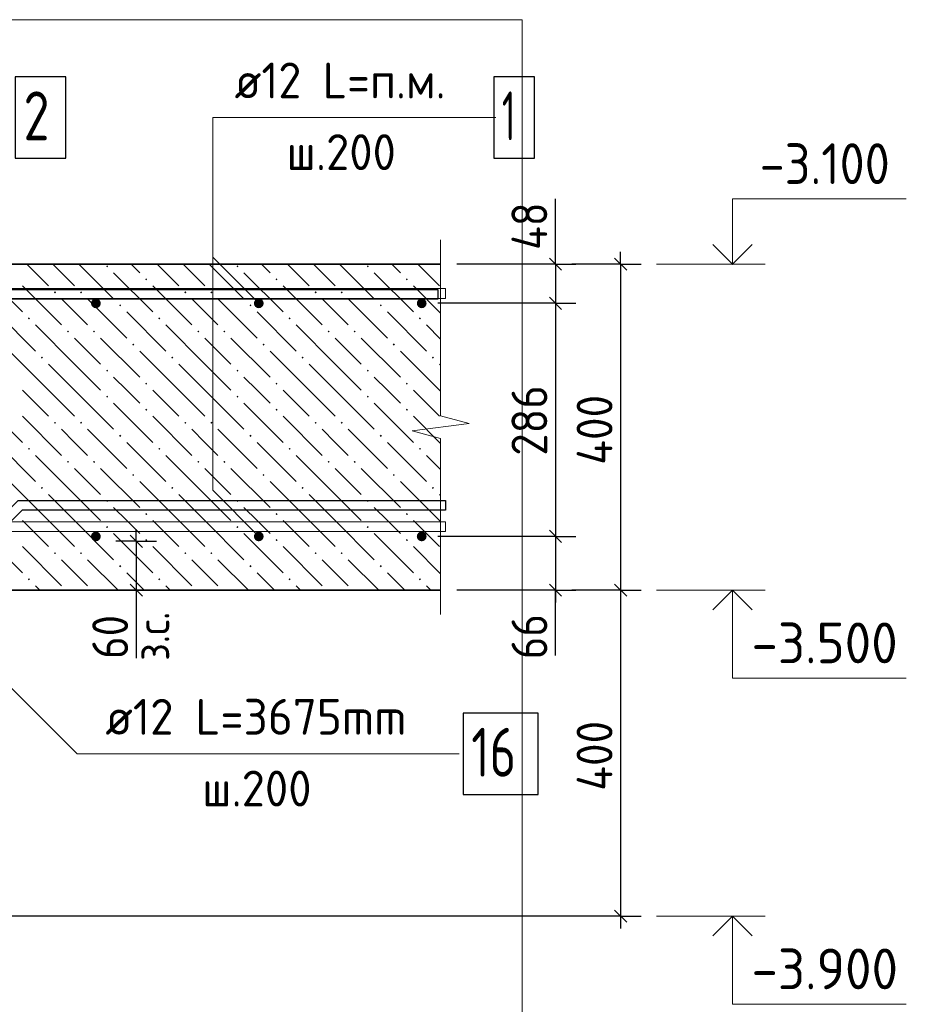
# Model space of a CAD drawing. Header units: millimetres. Extents: x 0 to 42000, y 0 to 29700.
# Tile 14 of 29: x 19949 to 25392, y 11032 to 17073. Entities that reach past the tile are written whole.
import ezdxf

# ---------------------------------------------------------------- set-up
doc = ezdxf.new("R2010")
doc.units = ezdxf.units.MM
for name, color, linetype, lineweight in [('Standard', 7, 'Continuous', 25), ('Высотные отметки', 7, 'Continuous', 25), ('ЖБ Плита Фундамента верхний уровень', 7, 'Continuous', 35), ('Обрамление Г-обр.', 52, 'Continuous', 25), ('Обрамление П-обр. равн.', 52, 'Continuous', 25), ('Позиционная метка номер позиции', 7, 'Continuous', 13), ('Примечания', 7, 'Continuous', 13), ('Фоновоя арматура Х1', 52, 'Continuous', 25)]:
    doc.layers.add(name, color=color, linetype=linetype, lineweight=lineweight)
doc.layers.add('Размерная выноска', color=7, linetype='Continuous')
doc.styles.add('ISOCPEUR', font='txt')

msp = doc.modelspace()

# ---------------------------------------------------------------- hatches: boundary and pattern name
at = {"layer": 'ЖБ Плита Фундамента верхний уровень', "linetype": 'Continuous', "lineweight": 18, "transparency": 33554687}
for points in [[(20479.4, 15560.1), (20485.9, 15566.6), (20492.4, 15560.1), (20485.9, 15553.6)], [(21279.4, 15560.1), (21285.9, 15566.6), (21292.4, 15560.1), (21285.9, 15553.6)], [(22079.4, 15560.1), (22085.9, 15566.6), (22092.4, 15560.1), (22085.9, 15553.6)], [(20719.4, 15480.1), (20725.9, 15486.6), (20732.4, 15480.1), (20725.9, 15473.6)], [(21519.4, 15480.1), (21525.9, 15486.6), (21532.4, 15480.1), (21525.9, 15473.6)], [(22319.4, 15480.1), (22325.9, 15486.6), (22332.4, 15480.1), (22325.9, 15473.6)], [(20159.4, 15400.1), (20165.9, 15406.6), (20172.4, 15400.1), (20165.9, 15393.6)], [(20319.4, 15400.1), (20325.9, 15406.6), (20332.4, 15400.1), (20325.9, 15393.6)], [(20959.4, 15400.1), (20965.9, 15406.6), (20972.4, 15400.1), (20965.9, 15393.6)], [(21119.4, 15400.1), (21125.9, 15406.6), (21132.4, 15400.1), (21125.9, 15393.6)], [(21759.4, 15400.1), (21765.9, 15406.6), (21772.4, 15400.1), (21765.9, 15393.6)], [(21919.4, 15400.1), (21925.9, 15406.6), (21932.4, 15400.1), (21925.9, 15393.6)], [(20559.4, 15320.1), (20565.9, 15326.6), (20572.4, 15320.1), (20565.9, 15313.6)], [(21359.4, 15320.1), (21365.9, 15326.6), (21372.4, 15320.1), (21365.9, 15313.6)], [(22159.4, 15320.1), (22165.9, 15326.6), (22172.4, 15320.1), (22165.9, 15313.6)], [(19999.4, 15240.1), (20005.9, 15246.6), (20012.4, 15240.1), (20005.9, 15233.6)], [(20799.4, 15240.1), (20805.9, 15246.6), (20812.4, 15240.1), (20805.9, 15233.6)], [(21599.4, 15240.1), (21605.9, 15246.6), (21612.4, 15240.1), (21605.9, 15233.6)], [(22399.4, 15240.1), (22405.9, 15246.6), (22412.4, 15240.1), (22405.9, 15233.6)], [(20239.4, 15160.1), (20245.9, 15166.6), (20252.4, 15160.1), (20245.9, 15153.6)], [(20399.4, 15160.1), (20405.9, 15166.6), (20412.4, 15160.1), (20405.9, 15153.6)], [(21039.4, 15160.1), (21045.9, 15166.6), (21052.4, 15160.1), (21045.9, 15153.6)], [(21199.4, 15160.1), (21205.9, 15166.6), (21212.4, 15160.1), (21205.9, 15153.6)], [(21839.4, 15160.1), (21845.9, 15166.6), (21852.4, 15160.1), (21845.9, 15153.6)], [(21999.4, 15160.1), (22005.9, 15166.6), (22012.4, 15160.1), (22005.9, 15153.6)], [(20639.4, 15080.1), (20645.9, 15086.6), (20652.4, 15080.1), (20645.9, 15073.6)], [(21439.4, 15080.1), (21445.9, 15086.6), (21452.4, 15080.1), (21445.9, 15073.6)], [(22239.4, 15080.1), (22245.9, 15086.6), (22252.4, 15080.1), (22245.9, 15073.6)], [(20079.4, 15000.1), (20085.9, 15006.6), (20092.4, 15000.1), (20085.9, 14993.6)], [(20879.4, 15000.1), (20885.9, 15006.6), (20892.4, 15000.1), (20885.9, 14993.6)], [(21679.4, 15000.1), (21685.9, 15006.6), (21692.4, 15000.1), (21685.9, 14993.6)], [(22479.4, 15000.1), (22485.9, 15006.6), (22492.4, 15000.1), (22485.9, 14993.6)], [(20479.4, 14920.1), (20485.9, 14926.6), (20492.4, 14920.1), (20485.9, 14913.6)], [(21279.4, 14920.1), (21285.9, 14926.6), (21292.4, 14920.1), (21285.9, 14913.6)], [(22079.4, 14920.1), (22085.9, 14926.6), (22092.4, 14920.1), (22085.9, 14913.6)], [(20719.4, 14840.1), (20725.9, 14846.6), (20732.4, 14840.1), (20725.9, 14833.6)], [(21519.4, 14840.1), (21525.9, 14846.6), (21532.4, 14840.1), (21525.9, 14833.6)], [(22319.4, 14840.1), (22325.9, 14846.6), (22332.4, 14840.1), (22325.9, 14833.6)], [(20479.4, 14760.1), (20485.9, 14766.6), (20492.4, 14760.1), (20485.9, 14753.6)], [(21279.4, 14760.1), (21285.9, 14766.6), (21292.4, 14760.1), (21285.9, 14753.6)], [(22079.4, 14760.1), (22085.9, 14766.6), (22092.4, 14760.1), (22085.9, 14753.6)], [(20719.4, 14680.1), (20725.9, 14686.6), (20732.4, 14680.1), (20725.9, 14673.6)], [(21519.4, 14680.1), (21525.9, 14686.6), (21532.4, 14680.1), (21525.9, 14673.6)], [(22319.4, 14680.1), (22325.9, 14686.6), (22332.4, 14680.1), (22325.9, 14673.6)], [(20159.4, 14600.1), (20165.9, 14606.6), (20172.4, 14600.1), (20165.9, 14593.6)], [(20319.4, 14600.1), (20325.9, 14606.6), (20332.4, 14600.1), (20325.9, 14593.6)], [(20959.4, 14600.1), (20965.9, 14606.6), (20972.4, 14600.1), (20965.9, 14593.6)], [(21119.4, 14600.1), (21125.9, 14606.6), (21132.4, 14600.1), (21125.9, 14593.6)], [(21759.4, 14600.1), (21765.9, 14606.6), (21772.4, 14600.1), (21765.9, 14593.6)], [(21919.4, 14600.1), (21925.9, 14606.6), (21932.4, 14600.1), (21925.9, 14593.6)], [(20559.4, 14520.1), (20565.9, 14526.6), (20572.4, 14520.1), (20565.9, 14513.6)], [(21359.4, 14520.1), (21365.9, 14526.6), (21372.4, 14520.1), (21365.9, 14513.6)], [(22159.4, 14520.1), (22165.9, 14526.6), (22172.4, 14520.1), (22165.9, 14513.6)], [(19999.4, 14440.1), (20005.9, 14446.6), (20012.4, 14440.1), (20005.9, 14433.6)], [(20799.4, 14440.1), (20805.9, 14446.6), (20812.4, 14440.1), (20805.9, 14433.6)], [(21599.4, 14440.1), (21605.9, 14446.6), (21612.4, 14440.1), (21605.9, 14433.6)], [(22399.4, 14440.1), (22405.9, 14446.6), (22412.4, 14440.1), (22405.9, 14433.6)], [(20239.4, 14360.1), (20245.9, 14366.6), (20252.4, 14360.1), (20245.9, 14353.6)], [(20399.4, 14360.1), (20405.9, 14366.6), (20412.4, 14360.1), (20405.9, 14353.6)], [(21039.4, 14360.1), (21045.9, 14366.6), (21052.4, 14360.1), (21045.9, 14353.6)], [(21199.4, 14360.1), (21205.9, 14366.6), (21212.4, 14360.1), (21205.9, 14353.6)], [(21839.4, 14360.1), (21845.9, 14366.6), (21852.4, 14360.1), (21845.9, 14353.6)], [(21999.4, 14360.1), (22005.9, 14366.6), (22012.4, 14360.1), (22005.9, 14353.6)], [(20639.4, 14280.1), (20645.9, 14286.6), (20652.4, 14280.1), (20645.9, 14273.6)], [(21439.4, 14280.1), (21445.9, 14286.6), (21452.4, 14280.1), (21445.9, 14273.6)], [(22239.4, 14280.1), (22245.9, 14286.6), (22252.4, 14280.1), (22245.9, 14273.6)], [(20079.4, 14200.1), (20085.9, 14206.6), (20092.4, 14200.1), (20085.9, 14193.6)], [(20879.4, 14200.1), (20885.9, 14206.6), (20892.4, 14200.1), (20885.9, 14193.6)], [(21679.4, 14200.1), (21685.9, 14206.6), (21692.4, 14200.1), (21685.9, 14193.6)], [(22479.4, 14200.1), (22485.9, 14206.6), (22492.4, 14200.1), (22485.9, 14193.6)], [(20479.4, 14120.1), (20485.9, 14126.6), (20492.4, 14120.1), (20485.9, 14113.6)], [(21279.4, 14120.1), (21285.9, 14126.6), (21292.4, 14120.1), (21285.9, 14113.6)], [(22079.4, 14120.1), (22085.9, 14126.6), (22092.4, 14120.1), (22085.9, 14113.6)], [(20719.4, 14040.1), (20725.9, 14046.6), (20732.4, 14040.1), (20725.9, 14033.6)], [(21519.4, 14040.1), (21525.9, 14046.6), (21532.4, 14040.1), (21525.9, 14033.6)], [(22319.4, 14040.1), (22325.9, 14046.6), (22332.4, 14040.1), (22325.9, 14033.6)], [(20479.4, 13960.1), (20485.9, 13966.6), (20492.4, 13960.1), (20485.9, 13953.6)], [(21279.4, 13960.1), (21285.9, 13966.6), (21292.4, 13960.1), (21285.9, 13953.6)], [(22079.4, 13960.1), (22085.9, 13966.6), (22092.4, 13960.1), (22085.9, 13953.6)], [(20719.4, 13880.1), (20725.9, 13886.6), (20732.4, 13880.1), (20725.9, 13873.6)], [(21519.4, 13880.1), (21525.9, 13886.6), (21532.4, 13880.1), (21525.9, 13873.6)], [(22319.4, 13880.1), (22325.9, 13886.6), (22332.4, 13880.1), (22325.9, 13873.6)], [(20159.4, 13800.1), (20165.9, 13806.6), (20172.4, 13800.1), (20165.9, 13793.6)], [(20319.4, 13800.1), (20325.9, 13806.6), (20332.4, 13800.1), (20325.9, 13793.6)], [(20959.4, 13800.1), (20965.9, 13806.6), (20972.4, 13800.1), (20965.9, 13793.6)], [(21119.4, 13800.1), (21125.9, 13806.6), (21132.4, 13800.1), (21125.9, 13793.6)], [(21759.4, 13800.1), (21765.9, 13806.6), (21772.4, 13800.1), (21765.9, 13793.6)], [(21919.4, 13800.1), (21925.9, 13806.6), (21932.4, 13800.1), (21925.9, 13793.6)], [(20559.4, 13720.1), (20565.9, 13726.6), (20572.4, 13720.1), (20565.9, 13713.6)], [(21359.4, 13720.1), (21365.9, 13726.6), (21372.4, 13720.1), (21365.9, 13713.6)], [(22159.4, 13720.1), (22165.9, 13726.6), (22172.4, 13720.1), (22165.9, 13713.6)], [(19999.4, 13640.1), (20005.9, 13646.6), (20012.4, 13640.1), (20005.9, 13633.6)], [(20799.4, 13640.1), (20805.9, 13646.6), (20812.4, 13640.1), (20805.9, 13633.6)], [(21599.4, 13640.1), (21605.9, 13646.6), (21612.4, 13640.1), (21605.9, 13633.6)], [(22399.4, 13640.1), (22405.9, 13646.6), (22412.4, 13640.1), (22405.9, 13633.6)]]:
    msp.add_hatch(color=7, dxfattribs=at).paths.add_polyline_path(points, flags=16)
at = {"layer": 'Фоновоя арматура Х1', "linetype": 'Continuous', "lineweight": 18, "transparency": 33554687}
for points in [[(20446.8, 15333), (20444.5, 15344.5), (20438, 15354.2), (20428.2, 15360.7), (20416.8, 15363), (20405.3, 15360.7), (20395.6, 15354.2), (20389.1, 15344.5), (20386.8, 15333), (20389.1, 15321.5), (20395.6, 15311.8), (20405.3, 15305.3), (20416.8, 15303), (20428.2, 15305.3), (20438, 15311.8), (20444.5, 15321.5)], [(21446.8, 15333), (21444.5, 15344.5), (21438, 15354.2), (21428.2, 15360.7), (21416.8, 15363), (21405.3, 15360.7), (21395.6, 15354.2), (21389.1, 15344.5), (21386.8, 15333), (21389.1, 15321.5), (21395.6, 15311.8), (21405.3, 15305.3), (21416.8, 15303), (21428.2, 15305.3), (21438, 15311.8), (21444.5, 15321.5)], [(22446.8, 15333), (22444.5, 15344.5), (22438, 15354.2), (22428.2, 15360.7), (22416.8, 15363), (22405.3, 15360.7), (22395.6, 15354.2), (22389.1, 15344.5), (22386.8, 15333), (22389.1, 15321.5), (22395.6, 15311.8), (22405.3, 15305.3), (22416.8, 15303), (22428.2, 15305.3), (22438, 15311.8), (22444.5, 15321.5)], [(20446.8, 13903), (20444.5, 13914.5), (20438, 13924.2), (20428.2, 13930.7), (20416.8, 13933), (20405.3, 13930.7), (20395.6, 13924.2), (20389.1, 13914.5), (20386.8, 13903), (20389.1, 13891.5), (20395.6, 13881.8), (20405.3, 13875.3), (20416.8, 13873), (20428.2, 13875.3), (20438, 13881.8), (20444.5, 13891.5)], [(21446.8, 13903), (21444.5, 13914.5), (21438, 13924.2), (21428.2, 13930.7), (21416.8, 13933), (21405.3, 13930.7), (21395.6, 13924.2), (21389.1, 13914.5), (21386.8, 13903), (21389.1, 13891.5), (21395.6, 13881.8), (21405.3, 13875.3), (21416.8, 13873), (21428.2, 13875.3), (21438, 13881.8), (21444.5, 13891.5)], [(22446.8, 13903), (22444.5, 13914.5), (22438, 13924.2), (22428.2, 13930.7), (22416.8, 13933), (22405.3, 13930.7), (22395.6, 13924.2), (22389.1, 13914.5), (22386.8, 13903), (22389.1, 13891.5), (22395.6, 13881.8), (22405.3, 13875.3), (22416.8, 13873), (22428.2, 13875.3), (22438, 13881.8), (22444.5, 13891.5)]]:
    msp.add_hatch(color=7, dxfattribs=at).paths.add_polyline_path(points)

# ---------------------------------------------------------------- linework, layer by layer
at = {"layer": 'Standard', "color": 7, "linetype": 'Continuous', "lineweight": -3, "transparency": 33554687}
for p, q in [((23238, 15573), (23238, 15648)), ((23638, 15573), (23638, 15648)), ((23238, 15573), (23238, 15333)), ((23238, 15333), (23238, 13903)), ((20664.7, 13873), (20664.7, 13948)), ((23238, 13903), (23238, 13573)), ((20664.7, 13873), (20664.7, 13573)), ((20664.7, 13573), (20664.7, 13498)), ((23238, 13573), (23238, 13498)), ((23638, 13573), (23638, 11573)), ((23638, 11573), (23638, 11498))]:
    msp.add_line(p, q, dxfattribs=at)
at = {"layer": 'Standard', "color": 7, "linetype": 'Continuous', "lineweight": 25, "transparency": 33554687}
for p, q in [((23200.5, 15610.5), (23275.5, 15535.5)), ((23600.5, 15610.5), (23675.5, 15535.5)), ((23200.5, 15370.5), (23275.5, 15295.5)), ((20627.2, 13910.5), (20702.2, 13835.5)), ((23200.5, 13940.5), (23275.5, 13865.5)), ((20627.2, 13610.5), (20702.2, 13535.5)), ((23200.5, 13610.5), (23275.5, 13535.5)), ((23600.5, 13610.5), (23675.5, 13535.5)), ((23600.5, 11610.5), (23675.5, 11535.5))]:
    msp.add_line(p, q, dxfattribs=at)
at = {"layer": 'Standard', "color": 251, "linetype": 'Continuous', "lineweight": -3, "true_color": 0x656565, "transparency": 33554687}
for p, q in [((23238, 15573), (23113, 15573)), ((23238, 15573), (23363, 15573)), ((23638, 15573), (23338, 15573)), ((23638, 15573), (23513, 15573)), ((23638, 15573), (23763, 15573)), ((23238, 15333), (23113, 15333)), ((23238, 15333), (23363, 15333)), ((23238, 13903), (23113, 13903)), ((23238, 13903), (23363, 13903)), ((20664.7, 13873), (20539.7, 13873)), ((20664.7, 13873), (20789.7, 13873)), ((20664.7, 13573), (20539.7, 13573)), ((20664.7, 13573), (20789.7, 13573)), ((23238, 13573), (23113, 13573)), ((23238, 13573), (23363, 13573)), ((23638, 13573), (23513, 13573)), ((23638, 13573), (23763, 13573)), ((23638, 11573), (17916.8, 11573)), ((23638, 11573), (23513, 11573)), ((23638, 11573), (23763, 11573))]:
    msp.add_line(p, q, dxfattribs=at)
at = {"layer": 'Standard', "color": 254, "linetype": 'Continuous', "lineweight": 18, "true_color": 0xc4c4ff, "transparency": 33554687}
msp.add_lwpolyline([(3566.8, 7710.5), (23032.7, 7710.5), (23032.7, 17073), (3566.8, 17073), (3566.8, 7710.5)], dxfattribs=at)
at = {"layer": 'Standard', "color": 251, "linetype": 'Continuous', "lineweight": -3, "true_color": 0x656565, "transparency": 33554687}
for points in [[(23238, 15573), (23221, 15573), (23221, 15573), (23221, 15573), (23221, 15573), (22632.7, 15573)], [(23238, 15333), (23221, 15333), (23221, 15333), (23221, 15333), (23221, 15333), (22516.8, 15333)], [(23238, 13903), (23221, 13903), (23221, 13903), (22516.8, 13903)], [(23238, 13573), (23221, 13573), (23221, 13573), (22632.7, 13573)], [(23638, 13573), (23621, 13573), (23621, 13573), (23338, 13573)]]:
    msp.add_lwpolyline(points, dxfattribs=at)
at = {"layer": 'Standard', "color": 7, "linetype": 'Continuous', "lineweight": -3, "transparency": 33554687}
msp.add_lwpolyline([(23638, 15573), (23638, 14264.6), (23638, 14264.6), (23638, 13573)], dxfattribs=at)
at = {"layer": 'Высотные отметки', "color": 7, "linetype": 'Continuous', "lineweight": 13, "transparency": 33554687}
for p, q in [((24524.9, 15573), (23858.2, 15573)), ((24524.9, 13573), (23858.2, 13573)), ((24524.9, 11573), (23858.2, 11573))]:
    msp.add_line(p, q, dxfattribs=at)
for points in [[(24324.9, 15573), (24324.9, 15973), (25391.5, 15973)], [(24324.9, 13573), (24324.9, 13033), (25391.5, 13033)], [(24324.9, 11573), (24324.9, 11033), (25391.5, 11033)]]:
    msp.add_lwpolyline(points, dxfattribs=at)
at = {"layer": 'Высотные отметки', "color": 7, "linetype": 'Continuous', "lineweight": 35, "transparency": 33554687}
for points in [[(24203.8, 15694.1), (24324.9, 15573), (24445.9, 15694.1)], [(24203.8, 13452), (24324.9, 13573), (24445.9, 13452)], [(24203.8, 11452), (24324.9, 11573), (24445.9, 11452)]]:
    msp.add_lwpolyline(points, dxfattribs=at)
at = {"layer": 'ЖБ Плита Фундамента верхний уровень', "color": 7, "linetype": 'Continuous', "lineweight": 35, "transparency": 33554687}
for p, q in [((22532.7, 15573), (16066.8, 15573)), ((19816.8, 13573), (22532.7, 13573))]:
    msp.add_line(p, q, dxfattribs=at)
at = {"layer": 'ЖБ Плита Фундамента верхний уровень', "color": 254, "linetype": 'Continuous', "lineweight": 18, "transparency": 33554687}
for p, q in [((19993, 15573), (20125.9, 15440.1)), ((20153, 15573), (20285.9, 15440.1)), ((20313, 15573), (20525.9, 15360.1)), ((20685.9, 15520.1), (20633, 15573)), ((20793, 15573), (20925.9, 15440.1)), ((20953, 15573), (21085.9, 15440.1)), ((21113, 15573), (21325.9, 15360.1)), ((21485.9, 15520.1), (21433, 15573)), ((21593, 15573), (21725.9, 15440.1)), ((21753, 15573), (21885.9, 15440.1)), ((21913, 15573), (22125.9, 15360.1)), ((22285.9, 15520.1), (22233, 15573)), ((22393, 15573), (22525.9, 15440.1)), ((19725.9, 15520.1), (19965.9, 15280.1)), ((20525.9, 15520.1), (20765.9, 15280.1)), ((21325.9, 15520.1), (21565.9, 15280.1)), ((22125.9, 15520.1), (22365.9, 15280.1)), ((19965.9, 15440.1), (20205.9, 15200.1)), ((20765.9, 15440.1), (21005.9, 15200.1)), ((21565.9, 15440.1), (21805.9, 15200.1)), ((22365.9, 15440.1), (22532.7, 15273.3)), ((20285.9, 15280.1), (20205.9, 15360.1)), ((20365.9, 15360.1), (20605.9, 15120.1)), ((21085.9, 15280.1), (21005.9, 15360.1)), ((21165.9, 15360.1), (21405.9, 15120.1)), ((21885.9, 15280.1), (21805.9, 15360.1)), ((21965.9, 15360.1), (22205.9, 15120.1)), ((19805.9, 15280.1), (20045.9, 15040.1)), ((20365.9, 15200.1), (20285.9, 15280.1)), ((20605.9, 15280.1), (20845.9, 15040.1)), ((21165.9, 15200.1), (21085.9, 15280.1)), ((21405.9, 15280.1), (21645.9, 15040.1)), ((21965.9, 15200.1), (21885.9, 15280.1)), ((22205.9, 15280.1), (22445.9, 15040.1)), ((20285.9, 14960.1), (20045.9, 15200.1)), ((21085.9, 14960.1), (20845.9, 15200.1)), ((21885.9, 14960.1), (21645.9, 15200.1)), ((22532.7, 15113.3), (22445.9, 15200.1)), ((20285.9, 15120.1), (20445.9, 14960.1)), ((20445.9, 15120.1), (20685.9, 14880.1)), ((21085.9, 15120.1), (21245.9, 14960.1)), ((21245.9, 15120.1), (21485.9, 14880.1)), ((21885.9, 15120.1), (22045.9, 14960.1)), ((22045.9, 15120.1), (22285.9, 14880.1)), ((20125.9, 14800.1), (19885.9, 15040.1)), ((20925.9, 14800.1), (20685.9, 15040.1)), ((21725.9, 14800.1), (21485.9, 15040.1)), ((22525.9, 14800.1), (22285.9, 15040.1)), ((20125.9, 14960.1), (20285.9, 14800.1)), ((20285.9, 14960.1), (20445.9, 14800.1)), ((20925.9, 14960.1), (21085.9, 14800.1)), ((21085.9, 14960.1), (21245.9, 14800.1)), ((21725.9, 14960.1), (21885.9, 14800.1)), ((21885.9, 14960.1), (22045.9, 14800.1)), ((22525.9, 14960.1), (22532.7, 14953.3)), ((20605.9, 14800.1), (20525.9, 14880.1)), ((21405.9, 14800.1), (21325.9, 14880.1)), ((22205.9, 14800.1), (22125.9, 14880.1)), ((19965.9, 14800.1), (20125.9, 14640.1)), ((20125.9, 14800.1), (20285.9, 14640.1)), ((20285.9, 14800.1), (20525.9, 14560.1)), ((20685.9, 14720.1), (20605.9, 14800.1)), ((20765.9, 14800.1), (20925.9, 14640.1)), ((20925.9, 14800.1), (21085.9, 14640.1)), ((21085.9, 14800.1), (21325.9, 14560.1)), ((21485.9, 14720.1), (21405.9, 14800.1)), ((21565.9, 14800.1), (21725.9, 14640.1)), ((21725.9, 14800.1), (21885.9, 14640.1)), ((21885.9, 14800.1), (22125.9, 14560.1)), ((22285.9, 14720.1), (22205.9, 14800.1)), ((22365.9, 14800.1), (22525.9, 14640.1)), ((22525.9, 14800.1), (22532.7, 14793.3)), ((19725.9, 14720.1), (19965.9, 14480.1)), ((20525.9, 14720.1), (20765.9, 14480.1)), ((21325.9, 14720.1), (21565.9, 14480.1)), ((22125.9, 14720.1), (22365.9, 14480.1)), ((19965.9, 14640.1), (20205.9, 14400.1)), ((20765.9, 14640.1), (21005.9, 14400.1)), ((21565.9, 14640.1), (21805.9, 14400.1)), ((22365.9, 14640.1), (22532.7, 14473.3)), ((20285.9, 14480.1), (20205.9, 14560.1)), ((20365.9, 14560.1), (20605.9, 14320.1)), ((21085.9, 14480.1), (21005.9, 14560.1)), ((21165.9, 14560.1), (21405.9, 14320.1)), ((21885.9, 14480.1), (21805.9, 14560.1)), ((21965.9, 14560.1), (22205.9, 14320.1)), ((19805.9, 14480.1), (20045.9, 14240.1)), ((20365.9, 14400.1), (20285.9, 14480.1)), ((20605.9, 14480.1), (20845.9, 14240.1)), ((21165.9, 14400.1), (21085.9, 14480.1)), ((21405.9, 14480.1), (21645.9, 14240.1)), ((21965.9, 14400.1), (21885.9, 14480.1)), ((22205.9, 14480.1), (22445.9, 14240.1)), ((20285.9, 14160.1), (20045.9, 14400.1)), ((21085.9, 14160.1), (20845.9, 14400.1)), ((21885.9, 14160.1), (21645.9, 14400.1)), ((22532.7, 14313.3), (22445.9, 14400.1)), ((20285.9, 14320.1), (20445.9, 14160.1)), ((20445.9, 14320.1), (20685.9, 14080.1)), ((21085.9, 14320.1), (21245.9, 14160.1)), ((21245.9, 14320.1), (21485.9, 14080.1)), ((21885.9, 14320.1), (22045.9, 14160.1)), ((22045.9, 14320.1), (22285.9, 14080.1)), ((20125.9, 14000.1), (19885.9, 14240.1)), ((20925.9, 14000.1), (20685.9, 14240.1)), ((21725.9, 14000.1), (21485.9, 14240.1)), ((22525.9, 14000.1), (22285.9, 14240.1)), ((20125.9, 14160.1), (20285.9, 14000.1)), ((20285.9, 14160.1), (20445.9, 14000.1)), ((20925.9, 14160.1), (21085.9, 14000.1)), ((21085.9, 14160.1), (21245.9, 14000.1)), ((21725.9, 14160.1), (21885.9, 14000.1)), ((21885.9, 14160.1), (22045.9, 14000.1)), ((22525.9, 14160.1), (22532.7, 14153.3)), ((20605.9, 14000.1), (20525.9, 14080.1)), ((21405.9, 14000.1), (21325.9, 14080.1)), ((22205.9, 14000.1), (22125.9, 14080.1)), ((19965.9, 14000.1), (20125.9, 13840.1)), ((20125.9, 14000.1), (20285.9, 13840.1)), ((20285.9, 14000.1), (20525.9, 13760.1)), ((20685.9, 13920.1), (20605.9, 14000.1)), ((20765.9, 14000.1), (20925.9, 13840.1)), ((20925.9, 14000.1), (21085.9, 13840.1)), ((21085.9, 14000.1), (21325.9, 13760.1)), ((21485.9, 13920.1), (21405.9, 14000.1)), ((21565.9, 14000.1), (21725.9, 13840.1)), ((21725.9, 14000.1), (21885.9, 13840.1)), ((21885.9, 14000.1), (22125.9, 13760.1)), ((22285.9, 13920.1), (22205.9, 14000.1)), ((22365.9, 14000.1), (22525.9, 13840.1)), ((22525.9, 14000.1), (22532.7, 13993.3)), ((19725.9, 13920.1), (19965.9, 13680.1)), ((20525.9, 13920.1), (20765.9, 13680.1)), ((21325.9, 13920.1), (21565.9, 13680.1)), ((22125.9, 13920.1), (22365.9, 13680.1)), ((19965.9, 13840.1), (20205.9, 13600.1)), ((20765.9, 13840.1), (21005.9, 13600.1)), ((21565.9, 13840.1), (21805.9, 13600.1)), ((22365.9, 13840.1), (22532.7, 13673.3)), ((20285.9, 13680.1), (20205.9, 13760.1)), ((20365.9, 13760.1), (20553, 13573)), ((21085.9, 13680.1), (21005.9, 13760.1)), ((21165.9, 13760.1), (21353, 13573)), ((21885.9, 13680.1), (21805.9, 13760.1)), ((21965.9, 13760.1), (22153, 13573)), ((20365.9, 13600.1), (20285.9, 13680.1)), ((20605.9, 13680.1), (20713, 13573)), ((21165.9, 13600.1), (21085.9, 13680.1)), ((21405.9, 13680.1), (21513, 13573)), ((21965.9, 13600.1), (21885.9, 13680.1)), ((22205.9, 13680.1), (22313, 13573)), ((20073, 13573), (20045.9, 13600.1)), ((20873, 13573), (20845.9, 13600.1)), ((21673, 13573), (21645.9, 13600.1)), ((22473, 13573), (22445.9, 13600.1))]:
    msp.add_line(p, q, dxfattribs=at)
at = {"layer": 'Обрамление Г-обр.', "color": 38, "linetype": 'Continuous', "lineweight": 25, "true_color": 0x5f1e0f, "transparency": 33554687}
for points in [[(22515.2, 15358.4), (19526.8, 15358.4), (17021.4, 12853), (11612.1, 12853), (9106.7, 15358.4), (6118.4, 15358.4), (6118.4, 15418.4), (9131.5, 15418.4), (11637, 12913), (16996.5, 12913), (19501.9, 15418.4), (22515.2, 15418.4), (22515.2, 15358.4)], [(22515.2, 15358.4), (19526.8, 15358.4), (17021.4, 12853), (11612.1, 12853), (9106.7, 15358.4), (6118.4, 15358.4), (6118.4, 15418.4), (9131.5, 15418.4), (11637, 12913), (16996.5, 12913), (19501.9, 15418.4), (22515.2, 15418.4), (22515.2, 15358.4)], [(22562.7, 14063.4), (19964.3, 14063.4), (17733.9, 11833), (10899.6, 11833), (8669.2, 14063.4), (5680.9, 14063.4), (5680.9, 14123.4), (8694, 14123.4), (10924.4, 11893), (17709, 11893), (19939.4, 14123.4), (22562.7, 14123.4), (22562.7, 14063.4)], [(22562.7, 14063.4), (19964.3, 14063.4), (17733.9, 11833), (10899.6, 11833), (8669.2, 14063.4), (5680.9, 14063.4), (5680.9, 14123.4), (8694, 14123.4), (10924.4, 11893), (17709, 11893), (19939.4, 14123.4), (22562.7, 14123.4), (22562.7, 14063.4)]]:
    msp.add_lwpolyline(points, dxfattribs=at)
at = {"layer": 'Обрамление Г-обр.', "color": 7, "linetype": 'Continuous', "lineweight": 25, "transparency": 33554687}
msp.add_lwpolyline([(22671, 12318.8), (23131, 12318.8), (23131, 12818.8), (22671, 12818.8), (22671, 12318.8)], dxfattribs=at)
at = {"layer": 'Обрамление П-обр. равн.', "color": 7, "linetype": 'Continuous', "lineweight": 25, "transparency": 33554687}
msp.add_lwpolyline([(19922.3, 16223), (20232.3, 16223), (20232.3, 16723), (19922.3, 16723), (19922.3, 16223)], dxfattribs=at)
at = {"layer": 'Позиционная метка номер позиции', "color": 7, "linetype": 'Continuous', "lineweight": 13, "transparency": 33554687}
msp.add_lwpolyline([(18497.9, 14372), (20301, 12568.8), (22646, 12568.8)], dxfattribs=at)
at = {"layer": 'Примечания', "color": 7, "linetype": 'Continuous', "lineweight": 13, "transparency": 33554687}
for p, q in [((22532.7, 15723), (22532.7, 14642)), ((22532.7, 14642), (22707.7, 14596)), ((22707.7, 14596), (22357.7, 14550)), ((22357.7, 14550), (22532.7, 14504)), ((22532.7, 14504), (22532.7, 13423)), ((22532.7, 13423), (22532.7, 13423))]:
    msp.add_line(p, q, dxfattribs=at)
at = {"layer": 'Размерная выноска', "color": 7, "linetype": 'Continuous', "lineweight": -3, "transparency": 33554687}
for p, q in [((23238, 15573), (23238, 15973)), ((20664.7, 13573), (20664.7, 13155.8)), ((23238, 13173), (23238, 13573))]:
    msp.add_line(p, q, dxfattribs=at)
at = {"layer": 'Размерная выноска', "color": 7, "linetype": 'Continuous', "lineweight": 13, "transparency": 33554687}
msp.add_line((21416.8, 15333), (21133.9, 15615.9), dxfattribs=at)
msp.add_lwpolyline([(21416.8, 13903), (21133.9, 14185.9), (21133.9, 16473), (22871.7, 16473)], dxfattribs=at)
at = {"layer": 'Фоновоя арматура Х1', "color": 7, "linetype": 'Continuous', "lineweight": 25, "transparency": 33554687}
msp.add_lwpolyline([(22858.9, 16223), (23108.9, 16223), (23108.9, 16723), (22858.9, 16723), (22858.9, 16223)], dxfattribs=at)
at = {"layer": 'Фоновоя арматура Х1', "color": 251, "linetype": 'Continuous', "lineweight": 18, "true_color": 0x656565, "transparency": 33554687}
for points in [[(22562.7, 15363), (16216.8, 15363), (16216.8, 15423), (22562.7, 15423), (22562.7, 15363)], [(22562.7, 15363), (16216.8, 15363), (16216.8, 15423), (22562.7, 15423), (22562.7, 15363)], [(22562.7, 13933), (16216.8, 13933), (16216.8, 13993), (22562.7, 13993), (22562.7, 13933)], [(22562.7, 13933), (16216.8, 13933), (16216.8, 13993), (22562.7, 13993), (22562.7, 13933)]]:
    msp.add_lwpolyline(points, dxfattribs=at)

# ---------------------------------------------------------------- texts
at = {"layer": 'Standard', "color": 7, "linetype": 'Continuous', "lineweight": 25, "transparency": 33554687, "char_height": 220, "attachment_point": 7, "rotation": 90, "style": 'ISOCPEUR'}
for s, insert, width in [('\\W0.88;48', (23188, 15660.5), 426.789), ('\\W0.91;286', (23188, 14398), 561.981), ('\\W0.92;400', (23588, 14342), 584.431), ('\\W0.87;60', (20614.7, 13151.2), 403.924), ('\\W0.87;66', (23188, 13149.5), 403.924), ('\\W0.92;400', (23588, 12342), 584.431)]:
    msp.add_mtext(s, dxfattribs=dict(at, insert=insert, width=width))
at = {"layer": 'Standard', "color": 7, "linetype": 'Continuous', "lineweight": 18, "transparency": 33554687, "insert": (20867.4, 13139.5), "char_height": 200, "width": 459.957, "attachment_point": 7, "rotation": 90, "style": 'ISOCPEUR'}
msp.add_mtext('\\W0.90;з.с.', dxfattribs=at)
at = {"layer": 'Высотные отметки', "color": 7, "linetype": 'Continuous', "lineweight": 25, "transparency": 33554687, "char_height": 250, "attachment_point": 7, "style": 'ISOCPEUR'}
for s, insert, width in [('\\W0.90;-3.100', (24491.5, 16064.7), 1011.765), ('\\W0.95;-3.500', (24441.5, 13124.7), 1067.871), ('\\W0.95;-3.900', (24441.5, 11124.7), 1067.871)]:
    msp.add_mtext(s, dxfattribs=dict(at, insert=insert, width=width))
at = {"layer": 'Обрамление Г-обр.', "color": 7, "linetype": 'Continuous', "lineweight": 13, "transparency": 33554687, "attachment_point": 7, "style": 'ISOCPEUR'}
for s, insert, char_height, width in [('\\W0.96;ø12 L=3675mm ', (20475, 12686.2), 220, 2150.523), ('\\W0.75;16', (22721, 12428.8), 300, 472.281), ('\\W0.95;ш.200 ', (21069, 12246.2), 220, 962.129)]:
    msp.add_mtext(s, dxfattribs=dict(at, insert=insert, char_height=char_height, width=width))
at = {"layer": 'Обрамление П-обр. равн.', "color": 7, "linetype": 'Continuous', "lineweight": 13, "transparency": 33554687, "insert": (19972.3, 16333), "char_height": 300, "width": 326.407, "attachment_point": 7, "style": 'ISOCPEUR'}
msp.add_mtext('\\W0.78;2', dxfattribs=at)
at = {"layer": 'Фоновоя арматура Х1', "color": 7, "linetype": 'Continuous', "lineweight": 13, "transparency": 33554687, "attachment_point": 7, "style": 'ISOCPEUR'}
for s, insert, char_height, width in [('\\W0.94;ø12 L=п.м. ', (21267.9, 16590.4), 220, 1599.141), ('\\W0.56;1', (22908.9, 16333), 300, 233.343), ('\\W0.95;ш.200 ', (21586.9, 16150.4), 220, 962.129)]:
    msp.add_mtext(s, dxfattribs=dict(at, insert=insert, char_height=char_height, width=width))

doc.saveas('drawing.dxf')
